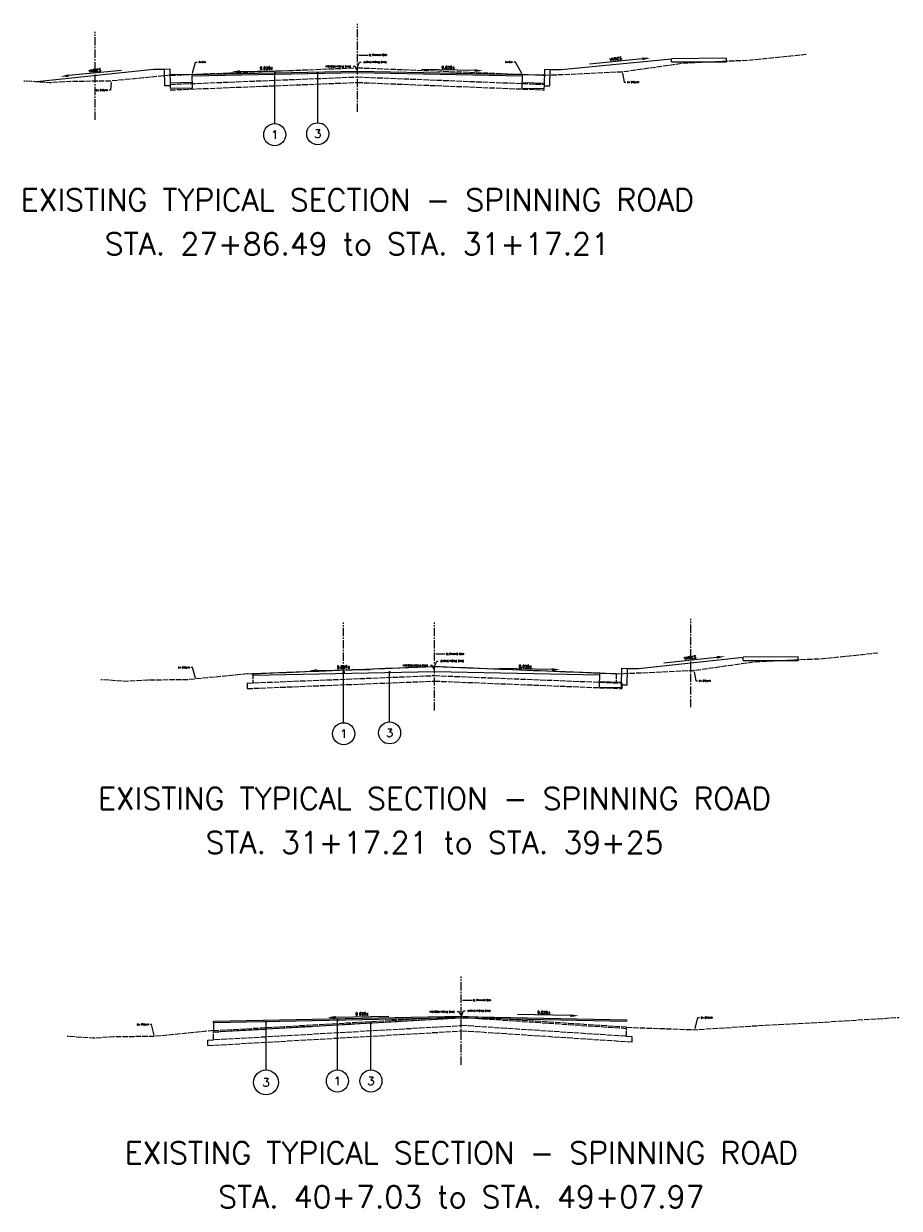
# Model space of a CAD drawing. Header units: feet. Extents: x 1490463 to 2981251, y 656138 to 1312330.
# Tile 7 of 13: x 1490771 to 1490850, y 656184 to 656292. Entities that reach past the tile are written whole.
import ezdxf
from ezdxf import colors
from ezdxf.entities.mleader import LeaderData, LeaderLine
from ezdxf.enums import TextEntityAlignment as Align
from ezdxf.math import Vec2, Vec3

# ---------------------------------------------------------------- set-up
doc = ezdxf.new("R2010")
doc.units = ezdxf.units.FT
doc.header["$MEASUREMENT"] = 0
doc.linetypes.add('C', pattern=[0.6, 0.5, -0.1])
doc.linetypes.add('CENTER2', pattern=[1.125, 0.75, -0.125, 0.125, -0.125])
doc.layers.add('E-PAVEMENT', color=27, linetype='C')
doc.layers.add('P-LABEL', color=7, linetype='Continuous')
doc.styles.add('C1', font='simplex.shx')
doc.styles.get("Standard").update_dxf_attribs({"font": 'simplex.shx'})

msp = doc.modelspace()

# ---------------------------------------------------------------- hatches: boundary and pattern name
at = {"layer": 'P-LABEL'}
h = msp.add_hatch(color=256, dxfattribs=at)
h.dxf.hatch_style = 1
h.paths.add_polyline_path([(1490793.712, 656286.987), (1490793.837, 656286.987), (1490793.837, 656287.112), (1490793.712, 656287.112)])
h = msp.add_hatch(color=256, dxfattribs=at)
h.dxf.hatch_style = 1
edge = h.paths.add_edge_path()
edge.add_arc((1490797.675, 656287.065), 0.0625, 0, 360)
h = msp.add_hatch(color=256, dxfattribs=at)
h.dxf.hatch_style = 1
h.paths.add_polyline_path([(1490799.967, 656232.585), (1490800.092, 656232.585), (1490800.092, 656232.71), (1490799.967, 656232.71)])
h = msp.add_hatch(color=256, dxfattribs=at)
h.dxf.hatch_style = 1
edge = h.paths.add_edge_path()
edge.add_arc((1490804.2, 656232.668), 0.0625, 0, 360)
h = msp.add_hatch(color=256, dxfattribs=at)
h.dxf.hatch_style = 1
edge = h.paths.add_edge_path()
edge.add_arc((1490792.98, 656200.929), 0.0625, 0, 360)
h = msp.add_hatch(color=256, dxfattribs=at)
h.dxf.hatch_style = 1
h.paths.add_polyline_path([(1490799.4, 656201.058), (1490799.525, 656201.058), (1490799.525, 656201.183), (1490799.4, 656201.183)])
h = msp.add_hatch(color=256, dxfattribs=at)
h.dxf.hatch_style = 1
edge = h.paths.add_edge_path()
edge.add_arc((1490802.511, 656200.834), 0.0625, 0, 360)

# ---------------------------------------------------------------- linework, layer by layer
at = {"layer": 'E-PAVEMENT', "flags": 128}
for points in [[(1490818.274, 656286.882), (1490825.315, 656287.203), (1490830.957, 656287.999), (1490836.815, 656288.262), (1490842.012, 656288.792)], [(1490784.274, 656286.882), (1490778.921, 656286.355), (1490777.159, 656286.332), (1490775.192, 656286.307), (1490773.338, 656286.195), (1490770.981, 656286.355)], [(1490784.274, 656286.882), (1490801.274, 656287.562)], [(1490801.274, 656287.562), (1490818.274, 656286.882)], [(1490784.274, 656286.049), (1490801.274, 656286.729)], [(1490784.274, 656285.548), (1490801.274, 656286.228)], [(1490801.274, 656286.729), (1490818.274, 656286.049)], [(1490801.274, 656286.228), (1490818.274, 656285.548)], [(1490824.78, 656232.525), (1490831.82, 656232.845), (1490837.462, 656233.642), (1490843.32, 656233.904), (1490848.518, 656234.435)], [(1490791.28, 656232.525), (1490808.28, 656233.205)], [(1490808.28, 656233.205), (1490824.78, 656232.545)], [(1490791.28, 656232.525), (1490785.927, 656231.998), (1490784.165, 656231.975), (1490782.197, 656231.949), (1490780.343, 656231.838), (1490777.986, 656231.998)], [(1490791.28, 656231.691), (1490808.28, 656232.371)], [(1490791.78, 656232.545), (1490791.78, 656231.711)], [(1490808.28, 656232.371), (1490825.28, 656231.691)], [(1490824.78, 656232.545), (1490824.78, 656231.711)], [(1490791.28, 656231.191), (1490808.28, 656231.871)], [(1490791.28, 656231.691), (1490791.28, 656231.191)], [(1490808.28, 656231.871), (1490825.28, 656231.191)], [(1490825.28, 656231.691), (1490825.28, 656231.191)], [(1490788.212, 656200.133), (1490810.712, 656201.433)], [(1490788.212, 656200.008), (1490810.712, 656201.308)], [(1490825.712, 656200.433), (1490810.712, 656201.433)], [(1490825.712, 656200.308), (1490810.712, 656201.308)], [(1490825.712, 656200.433), (1490831.913, 656200.216), (1490837.285, 656200.564), (1490843.754, 656200.912), (1490850.478, 656201.336)], [(1490788.212, 656200.133), (1490782.859, 656199.606), (1490781.097, 656199.583), (1490779.13, 656199.558), (1490777.276, 656199.446), (1490774.919, 656199.606)], [(1490787.712, 656199.279), (1490810.712, 656200.599)], [(1490787.712, 656198.779), (1490810.712, 656200.099)], [(1490788.213, 656199.308), (1490788.212, 656200.133)], [(1490826.212, 656199.579), (1490810.712, 656200.599)], [(1490826.212, 656199.079), (1490810.712, 656200.099)], [(1490825.712, 656199.612), (1490825.712, 656200.433)], [(1490787.712, 656198.779), (1490787.712, 656199.279)], [(1490826.212, 656199.079), (1490826.212, 656199.579)]]:
    msp.add_lwpolyline(points, dxfattribs=at)
at = {"layer": 'P-LABEL', "linetype": 'CENTER2', "flags": 128}
for points in [[(1490801.274, 656283.562), (1490801.274, 656291.562)], [(1490777.462, 656282.834), (1490777.462, 656290.834)], [(1490831.539, 656229.516), (1490831.539, 656237.516)], [(1490800.03, 656229.205), (1490800.03, 656237.205)], [(1490808.28, 656229.205), (1490808.28, 656237.205)], [(1490810.712, 656197.033), (1490810.712, 656205.033)]]:
    msp.add_lwpolyline(points, dxfattribs=at)
at = {"layer": 'P-LABEL', "flags": 128}
for points in [[(1490819.784, 656287.392), (1490829.784, 656288.385)], [(1490829.784, 656288.093), (1490834.784, 656288.093), (1490834.784, 656288.426), (1490829.784, 656288.385)], [(1490829.784, 656288.093), (1490829.784, 656288.385)], [(1490782.765, 656287.392), (1490772.159, 656286.275)], [(1490783.765, 656287.412), (1490782.765, 656287.392)], [(1490784.265, 656287.422), (1490783.765, 656287.412)], [(1490783.795, 656285.913), (1490783.765, 656287.412)], [(1490784.295, 656285.923), (1490784.265, 656287.422)], [(1490786.274, 656286.962), (1490784.275, 656286.922)], [(1490786.274, 656286.962), (1490801.274, 656287.262)], [(1490786.274, 656286.837), (1490801.274, 656287.137)], [(1490786.299, 656285.713), (1490786.274, 656286.962)], [(1490793.712, 656286.987), (1490793.837, 656286.987), (1490793.837, 656287.112), (1490793.712, 656287.112), (1490793.712, 656286.987)], [(1490793.774, 656282.487), (1490793.774, 656286.987)], [(1490797.675, 656282.565), (1490797.675, 656287.065)], [(1490801.274, 656287.262), (1490816.274, 656286.962)], [(1490801.274, 656287.137), (1490816.272, 656286.837)], [(1490816.249, 656285.713), (1490816.274, 656286.962)], [(1490816.274, 656286.962), (1490818.274, 656286.922)], [(1490818.254, 656285.923), (1490818.284, 656287.422)], [(1490818.284, 656287.422), (1490818.784, 656287.412)], [(1490818.754, 656285.913), (1490818.784, 656287.412)], [(1490818.784, 656287.412), (1490819.784, 656287.392)], [(1490784.295, 656285.923), (1490783.795, 656285.913)], [(1490786.289, 656286.213), (1490784.29, 656286.173)], [(1490784.3, 656285.673), (1490784.295, 656285.923)], [(1490786.299, 656285.713), (1490784.3, 656285.673)], [(1490816.249, 656285.713), (1490818.249, 656285.673)], [(1490816.259, 656286.213), (1490818.259, 656286.173)], [(1490818.249, 656285.673), (1490818.254, 656285.923)], [(1490818.254, 656285.923), (1490818.754, 656285.913)], [(1490836.289, 656233.736), (1490841.289, 656233.736), (1490841.289, 656234.069), (1490836.289, 656234.028)], [(1490791.78, 656232.545), (1490808.28, 656233.205)], [(1490808.28, 656233.205), (1490823.283, 656232.605)], [(1490825.259, 656231.535), (1490825.289, 656233.035)], [(1490825.289, 656233.035), (1490825.789, 656233.025)], [(1490825.759, 656231.525), (1490825.789, 656233.025)], [(1490825.789, 656233.025), (1490826.789, 656233.005)], [(1490826.789, 656233.005), (1490836.289, 656234.028)], [(1490836.289, 656233.736), (1490836.289, 656234.028)], [(1490791.782, 656232.42), (1490791.78, 656232.545)], [(1490791.782, 656232.42), (1490808.282, 656232.75)], [(1490799.967, 656232.585), (1490800.092, 656232.585), (1490800.092, 656232.71), (1490799.967, 656232.71), (1490799.967, 656232.585)], [(1490800.03, 656228.085), (1490800.03, 656232.585)], [(1490804.2, 656228.168), (1490804.2, 656232.668)], [(1490808.277, 656232.75), (1490823.277, 656232.45)], [(1490823.255, 656231.325), (1490823.28, 656232.575)], [(1490823.28, 656232.575), (1490825.279, 656232.535)], [(1490823.255, 656231.325), (1490825.254, 656231.285)], [(1490823.265, 656231.825), (1490825.264, 656231.785)], [(1490825.254, 656231.285), (1490825.259, 656231.535)], [(1490825.259, 656231.535), (1490825.759, 656231.525)], [(1490810.712, 656201.408), (1490788.212, 656200.958)], [(1490810.712, 656201.283), (1490788.212, 656200.833)], [(1490788.212, 656200.833), (1490788.212, 656200.008), (1490810.05, 656201.27)], [(1490788.212, 656200.833), (1490788.212, 656200.958)], [(1490792.98, 656196.558), (1490792.98, 656200.929)], [(1490799.4, 656201.058), (1490799.525, 656201.058), (1490799.525, 656201.183), (1490799.4, 656201.183), (1490799.4, 656201.058)], [(1490799.462, 656196.558), (1490799.462, 656201.058)], [(1490802.511, 656196.558), (1490802.511, 656200.834)], [(1490810.712, 656201.408), (1490825.712, 656201.108)], [(1490810.712, 656201.283), (1490825.712, 656200.983)], [(1490825.712, 656201.108), (1490825.712, 656200.983)]]:
    msp.add_lwpolyline(points, dxfattribs=at)
at = {"layer": 'P-LABEL', "linetype": 'ByBlock', "lineweight": -2}
for points in [[(1490827.153, 656288.373), (1490822.35, 656287.898)], [(1490779.863, 656287.321), (1490775.061, 656286.846)], [(1490790.612, 656287.216), (1490795.437, 656287.308)], [(1490811.937, 656287.308), (1490807.112, 656287.4)], [(1490818.942, 656232.92), (1490814.117, 656233.012)], [(1490833.906, 656234.026), (1490829.108, 656233.503)], [(1490797.617, 656232.829), (1490802.442, 656232.921)], [(1490799.3, 656201.341), (1490804.125, 656201.433)], [(1490820.625, 656201.493), (1490815.8, 656201.585)]]:
    msp.add_lwpolyline(points, dxfattribs=at)
at = {"layer": 'P-LABEL'}
for centre, radius in [((1490797.675, 656287.065), 0.0625), ((1490793.774, 656281.487), 1), ((1490797.675, 656281.565), 1), ((1490804.2, 656232.668), 0.0625), ((1490800.03, 656227.085), 1), ((1490804.2, 656227.168), 1), ((1490792.98, 656200.929), 0.0625), ((1490802.511, 656200.834), 0.0625), ((1490792.98, 656195.429), 1.13), ((1490799.462, 656195.558), 1), ((1490802.503, 656195.558), 1)]:
    msp.add_circle(centre, radius, dxfattribs=at)
for points in [[(1490827.165, 656288.25), (1490827.894, 656288.447), (1490827.141, 656288.497)], [(1490775.075, 656286.723), (1490774.321, 656286.759), (1490775.046, 656286.969)], [(1490790.614, 656287.092), (1490789.867, 656287.202), (1490790.609, 656287.34)], [(1490811.935, 656287.184), (1490812.681, 656287.294), (1490811.939, 656287.432)], [(1490833.919, 656233.903), (1490834.646, 656234.107), (1490833.893, 656234.149)], [(1490818.94, 656232.796), (1490819.687, 656232.906), (1490818.945, 656233.044)], [(1490797.619, 656232.705), (1490796.873, 656232.815), (1490797.615, 656232.953)], [(1490799.302, 656201.217), (1490798.556, 656201.327), (1490799.297, 656201.465)], [(1490820.623, 656201.369), (1490821.369, 656201.479), (1490820.627, 656201.617)]]:
    msp.add_solid(points, dxfattribs=at)

# ---------------------------------------------------------------- texts
for s, rotation, p in [('VARIES', 5.67085, (1490824.739, 656288.245)), ('VARIES', 5.67085, (1490777.449, 656287.193)), ('0.020±', 1.64294, (1490793.024, 656287.405)), ('0.020±', 358.92666, (1490809.524, 656287.464)), ('VARIES', 6.2462, (1490831.493, 656233.874)), ('0.020±', 1.64294, (1490800.03, 656233.018)), ('0.020±', 358.92666, (1490816.53, 656233.077)), ('0.020±', 1.64294, (1490801.712, 656201.53)), ('0.020±', 358.92666, (1490818.212, 656201.649))]:
    msp.add_text(s, height=0.25, rotation=rotation, dxfattribs=at).set_placement(p, align=Align.CENTER)
at = {"layer": 'P-LABEL', "attachment_point": 5, "style": 'C1'}
for s, width, insert, char_height in [('1', 0.75, (1490793.774, 656281.487), 0.75), ('3', 0.75, (1490797.675, 656281.565), 0.75), ('EXISTING TYPICAL SECTION - SPINNING ROAD', 73.28048, (1490801.274, 656275.562), 2), ('STA. 27+86.49 to STA. 31+17.21', 54.65846, (1490801.274, 656271.562), 2), ('1', 0.75, (1490800.03, 656227.085), 0.75), ('3', 0.75, (1490804.2, 656227.168), 0.75), ('EXISTING TYPICAL SECTION - SPINNING ROAD', 71.6372, (1490808.28, 656221.205), 2), ('STA. 31+17.21 to STA. 39+25', 50.56569, (1490808.28, 656217.205), 2), ('3', 0.75, (1490792.98, 656195.429), 0.75), ('1', 0.75, (1490799.462, 656195.558), 0.75), ('3', 0.75, (1490802.503, 656195.558), 0.75), ('EXISTING TYPICAL SECTION - SPINNING ROAD', 71.58491, (1490810.712, 656189.033), 2), ('STA. 40+7.03 to STA. 49+07.97', 51.80631, (1490810.712, 656185.033), 2)]:
    msp.add_mtext_dynamic_manual_height_columns(s, width=width, gutter_width=10, heights=[0], dxfattribs=dict(at, insert=insert, char_height=char_height))

# ---------------------------------------------------------------- leaders
at = {"layer": 'P-LABEL'}
ml = msp.add_multileader_mtext('Standard', dxfattribs=at)
ml.set_content('SAWCUT', color=256)
ml.set_leader_properties()
ml.build(insert=Vec2(0, 0))
ml.multileader.update_dxf_attribs({"text_right_attachment_type": 2, "dogleg_length": 0.36, "arrow_head_size": 0.125})
ctx = ml.context
ctx.base_point, ctx.char_height, ctx.arrow_head_size, ctx.landing_gap_size, ctx.plane_origin = Vec3(1490786.725, 656288.081), 0.125, 0.125, 0.09, Vec3(1490786.274, 656286.962)
ctx.right_attachment, ctx.text_align_type = 2, 1
notes = []
notes.append((ctx, [(0, (1, 1, 0), (1490786.594, 656288.081), (1, 0), 0.131, [(0, [(1490786.274, 656286.962)], 0, [])])]))
ctx.mtext.insert, ctx.mtext.alignment, ctx.mtext.flow_direction = Vec3(1490787.181, 656288.143), 2, 5
ml = msp.add_multileader_mtext('Standard', dxfattribs=at)
ml.set_content('CL SPINNING ROAD', color=256)
ml.set_leader_properties()
ml.build(insert=Vec2(0, 0))
ml.multileader.update_dxf_attribs({"text_right_attachment_type": 6, "dogleg_length": 0.36, "arrow_head_size": 0.125})
ctx = ml.context
ctx.base_point, ctx.char_height, ctx.arrow_head_size, ctx.landing_gap_size, ctx.plane_origin = Vec3(1490802.251, 656288.718), 0.125, 0.125, 0.09, Vec3(1490801.274, 656288.718)
ctx.right_attachment = 6
notes.append((ctx, [(0, (1, 1, 0), (1490801.891, 656288.718), (1, 0), 0.36, [(0, [(1490801.274, 656288.718)], 0, [])])]))
ctx.mtext.insert, ctx.mtext.flow_direction = Vec3(1490802.341, 656288.781), 5
ml = msp.add_multileader_mtext('Standard', dxfattribs=at)
ml.set_content('EXISTING PROFILE GRADE', color=256)
ml.set_leader_properties()
ml.build(insert=Vec2(0, 0))
ml.multileader.update_dxf_attribs({"text_right_attachment_type": 2, "dogleg_length": 0.36, "arrow_head_size": 0.125})
ctx = ml.context
ctx.base_point, ctx.char_height, ctx.arrow_head_size, ctx.landing_gap_size, ctx.plane_origin = Vec3(1490801.614, 656288.081), 0.125, 0.125, 0.09, Vec3(1490801.274, 656287.592)
ctx.right_attachment, ctx.text_align_type = 2, 1
notes.append((ctx, [(0, (1, 1, 0), (1490801.483, 656288.081), (1, 0), 0.131, [(0, [(1490801.274, 656287.592)], 0, [])])]))
ctx.mtext.insert, ctx.mtext.alignment, ctx.mtext.flow_direction = Vec3(1490802.888, 656288.143), 2, 5
ml = msp.add_multileader_mtext('Standard', dxfattribs=at)
ml.set_content('SAWCUT', color=256)
ml.set_leader_properties()
ml.build(insert=Vec2(0, 0))
ml.multileader.update_dxf_attribs({"text_right_attachment_type": 2, "dogleg_length": 0.36, "arrow_head_size": 0.125})
ctx = ml.context
ctx.base_point, ctx.char_height, ctx.arrow_head_size, ctx.landing_gap_size, ctx.plane_origin = Vec3(1490814.566, 656288.081), 0.125, 0.125, 0.09, Vec3(1490816.274, 656286.937)
ctx.right_attachment, ctx.text_align_type = 2, 1
notes.append((ctx, [(0, (1, 1, 0), (1490815.644, 656288.081), (-1, 0), 0.166, [(0, [(1490816.274, 656286.937)], 0, [])])]))
ctx.mtext.insert, ctx.mtext.alignment, ctx.mtext.flow_direction = Vec3(1490815.022, 656288.143), 2, 5
ml = msp.add_multileader_mtext('Standard', dxfattribs=at)
ml.set_content('PROPOSED PROFILE GRADE', color=256)
ml.set_leader_properties()
ml.build(insert=Vec2(0, 0))
ml.multileader.update_dxf_attribs({"text_right_attachment_type": 2, "dogleg_length": 0.36, "arrow_head_size": 0.125})
ctx = ml.context
ctx.base_point, ctx.char_height, ctx.arrow_head_size, ctx.landing_gap_size, ctx.plane_origin = Vec3(1490798.175, 656287.672), 0.125, 0.125, 0.09, Vec3(1490801.274, 656287.237)
ctx.right_attachment, ctx.text_align_type = 2, 1
notes.append((ctx, [(0, (1, 1, 0), (1490801.074, 656287.672), (-1, 0), 0.166, [(0, [(1490801.274, 656287.237)], 0, [])])]))
ctx.mtext.insert, ctx.mtext.alignment, ctx.mtext.flow_direction = Vec3(1490799.542, 656287.735), 2, 5
ml = msp.add_multileader_mtext('Standard', dxfattribs=at)
ml.set_content('EX. GROUND', color=256)
ml.set_leader_properties()
ml.build(insert=Vec2(0, 0))
ml.multileader.update_dxf_attribs({"text_right_attachment_type": 2, "dogleg_length": 0.36, "arrow_head_size": 0.125})
ctx = ml.context
ctx.base_point, ctx.char_height, ctx.arrow_head_size, ctx.landing_gap_size, ctx.plane_origin = Vec3(1490825.64, 656286.256), 0.125, 0.125, 0.09, Vec3(1490825.315, 656287.203)
ctx.right_attachment, ctx.text_align_type = 2, 1
notes.append((ctx, [(0, (1, 1, 0), (1490825.509, 656286.256), (1, 0), 0.131, [(0, [(1490825.315, 656287.203)], 0, [])])]))
ctx.mtext.insert, ctx.mtext.alignment, ctx.mtext.flow_direction = Vec3(1490826.295, 656286.319), 2, 5
ml = msp.add_multileader_mtext('Standard', dxfattribs=at)
ml.set_content('EX. GROUND', color=256)
ml.set_leader_properties()
ml.build(insert=Vec2(0, 0))
ml.multileader.update_dxf_attribs({"text_right_attachment_type": 2, "dogleg_length": 0.36, "arrow_head_size": 0.125})
ctx = ml.context
ctx.base_point, ctx.char_height, ctx.arrow_head_size, ctx.landing_gap_size, ctx.plane_origin = Vec3(1490777.418, 656285.533), 0.125, 0.125, 0.09, Vec3(1490778.921, 656286.355)
ctx.right_attachment, ctx.text_align_type = 2, 1
notes.append((ctx, [(0, (1, 1, 0), (1490778.859, 656285.533), (-1, 0), 0.131, [(0, [(1490778.921, 656286.355)], 0, [])])]))
ctx.mtext.insert, ctx.mtext.alignment, ctx.mtext.flow_direction = Vec3(1490778.073, 656285.596), 2, 5
ml = msp.add_multileader_mtext('Standard', dxfattribs=at)
ml.set_content('CL SPINNING ROAD', color=256)
ml.set_leader_properties()
ml.build(insert=Vec2(0, 0))
ml.multileader.update_dxf_attribs({"text_right_attachment_type": 6, "dogleg_length": 0.36, "arrow_head_size": 0.125})
ctx = ml.context
ctx.base_point, ctx.char_height, ctx.arrow_head_size, ctx.landing_gap_size, ctx.plane_origin = Vec3(1490809.256, 656234.331), 0.125, 0.125, 0.09, Vec3(1490808.28, 656234.331)
ctx.right_attachment = 6
notes.append((ctx, [(0, (1, 1, 0), (1490808.896, 656234.331), (1, 0), 0.36, [(0, [(1490808.28, 656234.331)], 0, [])])]))
ctx.mtext.insert, ctx.mtext.flow_direction = Vec3(1490809.346, 656234.393), 5
ml = msp.add_multileader_mtext('Standard', dxfattribs=at)
ml.set_content('EX. GROUND', color=256)
ml.set_leader_properties()
ml.build(insert=Vec2(0, 0))
ml.multileader.update_dxf_attribs({"text_right_attachment_type": 2, "dogleg_length": 0.36, "arrow_head_size": 0.125})
ctx = ml.context
ctx.base_point, ctx.char_height, ctx.arrow_head_size, ctx.landing_gap_size, ctx.plane_origin = Vec3(1490784.874, 656233.1), 0.125, 0.125, 0.09, Vec3(1490786.6, 656232.006)
ctx.right_attachment, ctx.text_align_type = 2, 1
notes.append((ctx, [(0, (1, 1, 0), (1490786.315, 656233.1), (-1, 0), 0.131, [(0, [(1490786.6, 656232.006)], 0, [])])]))
ctx.mtext.insert, ctx.mtext.alignment, ctx.mtext.flow_direction = Vec3(1490785.529, 656233.162), 2, 5
ml = msp.add_multileader_mtext('Standard', dxfattribs=at)
ml.set_content('PROPOSED PROFILE GRADE', color=256)
ml.set_leader_properties()
ml.build(insert=Vec2(0, 0))
ml.multileader.update_dxf_attribs({"text_right_attachment_type": 2, "dogleg_length": 0.36, "arrow_head_size": 0.125})
ctx = ml.context
ctx.base_point, ctx.char_height, ctx.arrow_head_size, ctx.landing_gap_size, ctx.plane_origin = Vec3(1490805.18, 656233.285), 0.125, 0.125, 0.09, Vec3(1490808.28, 656232.85)
ctx.right_attachment, ctx.text_align_type = 2, 1
notes.append((ctx, [(0, (1, 1, 0), (1490808.08, 656233.285), (-1, 0), 0.166, [(0, [(1490808.28, 656232.85)], 0, [])])]))
ctx.mtext.insert, ctx.mtext.alignment, ctx.mtext.flow_direction = Vec3(1490806.547, 656233.347), 2, 5
ml = msp.add_multileader_mtext('Standard', dxfattribs=at)
ml.set_content('EXISTING PROFILE GRADE', color=256)
ml.set_leader_properties()
ml.build(insert=Vec2(0, 0))
ml.multileader.update_dxf_attribs({"text_right_attachment_type": 2, "dogleg_length": 0.36, "arrow_head_size": 0.125})
ctx = ml.context
ctx.base_point, ctx.char_height, ctx.arrow_head_size, ctx.landing_gap_size, ctx.plane_origin = Vec3(1490808.619, 656233.693), 0.125, 0.125, 0.09, Vec3(1490808.28, 656233.205)
ctx.right_attachment, ctx.text_align_type = 2, 1
notes.append((ctx, [(0, (1, 1, 0), (1490808.489, 656233.693), (1, 0), 0.131, [(0, [(1490808.28, 656233.205)], 0, [])])]))
ctx.mtext.insert, ctx.mtext.alignment, ctx.mtext.flow_direction = Vec3(1490809.894, 656233.756), 2, 5
ml = msp.add_multileader_mtext('Standard', dxfattribs=at)
ml.set_content('EX. GROUND', color=256)
ml.set_leader_properties()
ml.build(insert=Vec2(0, 0))
ml.multileader.update_dxf_attribs({"text_right_attachment_type": 2, "dogleg_length": 0.36, "arrow_head_size": 0.125})
ctx = ml.context
ctx.base_point, ctx.char_height, ctx.arrow_head_size, ctx.landing_gap_size, ctx.plane_origin = Vec3(1490832.145, 656231.899), 0.125, 0.125, 0.09, Vec3(1490831.82, 656232.845)
ctx.right_attachment, ctx.text_align_type = 2, 1
notes.append((ctx, [(0, (1, 1, 0), (1490832.015, 656231.899), (1, 0), 0.131, [(0, [(1490831.82, 656232.845)], 0, [])])]))
ctx.mtext.insert, ctx.mtext.alignment, ctx.mtext.flow_direction = Vec3(1490832.801, 656231.961), 2, 5
ml = msp.add_multileader_mtext('Standard', dxfattribs=at)
ml.set_content('CL SPINNING ROAD', color=256)
ml.set_leader_properties()
ml.build(insert=Vec2(0, 0))
ml.multileader.update_dxf_attribs({"text_right_attachment_type": 6, "dogleg_length": 0.36, "arrow_head_size": 0.125})
ctx = ml.context
ctx.base_point, ctx.char_height, ctx.arrow_head_size, ctx.landing_gap_size, ctx.plane_origin = Vec3(1490811.689, 656202.889), 0.125, 0.125, 0.09, Vec3(1490810.712, 656202.889)
ctx.right_attachment = 6
notes.append((ctx, [(0, (1, 1, 0), (1490811.329, 656202.889), (1, 0), 0.36, [(0, [(1490810.712, 656202.889)], 0, [])])]))
ctx.mtext.insert, ctx.mtext.flow_direction = Vec3(1490811.779, 656202.952), 5
ml = msp.add_multileader_mtext('Standard', dxfattribs=at)
ml.set_content('PROPOSED PROFILE GRADE', color=256)
ml.set_leader_properties()
ml.build(insert=Vec2(0, 0))
ml.multileader.update_dxf_attribs({"text_right_attachment_type": 2, "dogleg_length": 0.36, "arrow_head_size": 0.125})
ctx = ml.context
ctx.base_point, ctx.char_height, ctx.arrow_head_size, ctx.landing_gap_size, ctx.plane_origin = Vec3(1490807.613, 656201.843), 0.125, 0.125, 0.09, Vec3(1490810.712, 656201.408)
ctx.right_attachment, ctx.text_align_type = 2, 1
notes.append((ctx, [(0, (1, 1, 0), (1490810.513, 656201.843), (-1, 0), 0.166, [(0, [(1490810.712, 656201.408)], 0, [])])]))
ctx.mtext.insert, ctx.mtext.alignment, ctx.mtext.flow_direction = Vec3(1490808.98, 656201.905), 2, 5
ml = msp.add_multileader_mtext('Standard', dxfattribs=at)
ml.set_content('EXISTING PROFILE GRADE', color=256)
ml.set_leader_properties()
ml.build(insert=Vec2(0, 0))
ml.multileader.update_dxf_attribs({"text_right_attachment_type": 2, "dogleg_length": 0.36, "arrow_head_size": 0.125})
ctx = ml.context
ctx.base_point, ctx.char_height, ctx.arrow_head_size, ctx.landing_gap_size, ctx.plane_origin = Vec3(1490811.052, 656201.922), 0.125, 0.125, 0.09, Vec3(1490810.712, 656201.433)
ctx.right_attachment, ctx.text_align_type = 2, 1
notes.append((ctx, [(0, (1, 1, 0), (1490810.921, 656201.922), (1, 0), 0.131, [(0, [(1490810.712, 656201.433)], 0, [])])]))
ctx.mtext.insert, ctx.mtext.alignment, ctx.mtext.flow_direction = Vec3(1490812.326, 656201.984), 2, 5
ml = msp.add_multileader_mtext('Standard', dxfattribs=at)
ml.set_content('EX. GROUND', color=256)
ml.set_leader_properties()
ml.build(insert=Vec2(0, 0))
ml.multileader.update_dxf_attribs({"text_right_attachment_type": 2, "dogleg_length": 0.36, "arrow_head_size": 0.125})
ctx = ml.context
ctx.base_point, ctx.char_height, ctx.arrow_head_size, ctx.landing_gap_size, ctx.plane_origin = Vec3(1490781.134, 656200.699), 0.125, 0.125, 0.09, Vec3(1490782.859, 656199.606)
ctx.right_attachment, ctx.text_align_type = 2, 1
notes.append((ctx, [(0, (1, 1, 0), (1490782.575, 656200.699), (-1, 0), 0.131, [(0, [(1490782.859, 656199.606)], 0, [])])]))
ctx.mtext.insert, ctx.mtext.alignment, ctx.mtext.flow_direction = Vec3(1490781.789, 656200.762), 2, 5
ml = msp.add_multileader_mtext('Standard', dxfattribs=at)
ml.set_content('EX. GROUND', color=256)
ml.set_leader_properties()
ml.build(insert=Vec2(0, 0))
ml.multileader.update_dxf_attribs({"text_right_attachment_type": 2, "dogleg_length": 0.36, "arrow_head_size": 0.125})
ctx = ml.context
ctx.base_point, ctx.char_height, ctx.arrow_head_size, ctx.landing_gap_size, ctx.plane_origin = Vec3(1490832.328, 656201.31), 0.125, 0.125, 0.09, Vec3(1490831.913, 656200.216)
ctx.right_attachment, ctx.text_align_type = 2, 1
notes.append((ctx, [(0, (1, 1, 0), (1490832.198, 656201.31), (1, 0), 0.131, [(0, [(1490831.913, 656200.216)], 0, [])])]))
ctx.mtext.insert, ctx.mtext.alignment, ctx.mtext.flow_direction = Vec3(1490832.984, 656201.372), 2, 5
for ctx, leaders in notes:
    for number, flags, end, landing, length, lines in leaders:
        leader = LeaderData()
        leader.index, (leader.has_last_leader_line, leader.has_dogleg_vector, leader.attachment_direction) = number, flags
        leader.last_leader_point, leader.dogleg_vector, leader.dogleg_length = Vec3(end), Vec3(landing), length
        for number, points, colour, breaks in lines:
            line = LeaderLine()
            line.index, line.vertices, line.color, line.breaks = number, Vec3.list(points), colors.encode_raw_color(colour), breaks
            leader.lines.append(line)
        ctx.leaders.append(leader)

doc.saveas('drawing.dxf')
